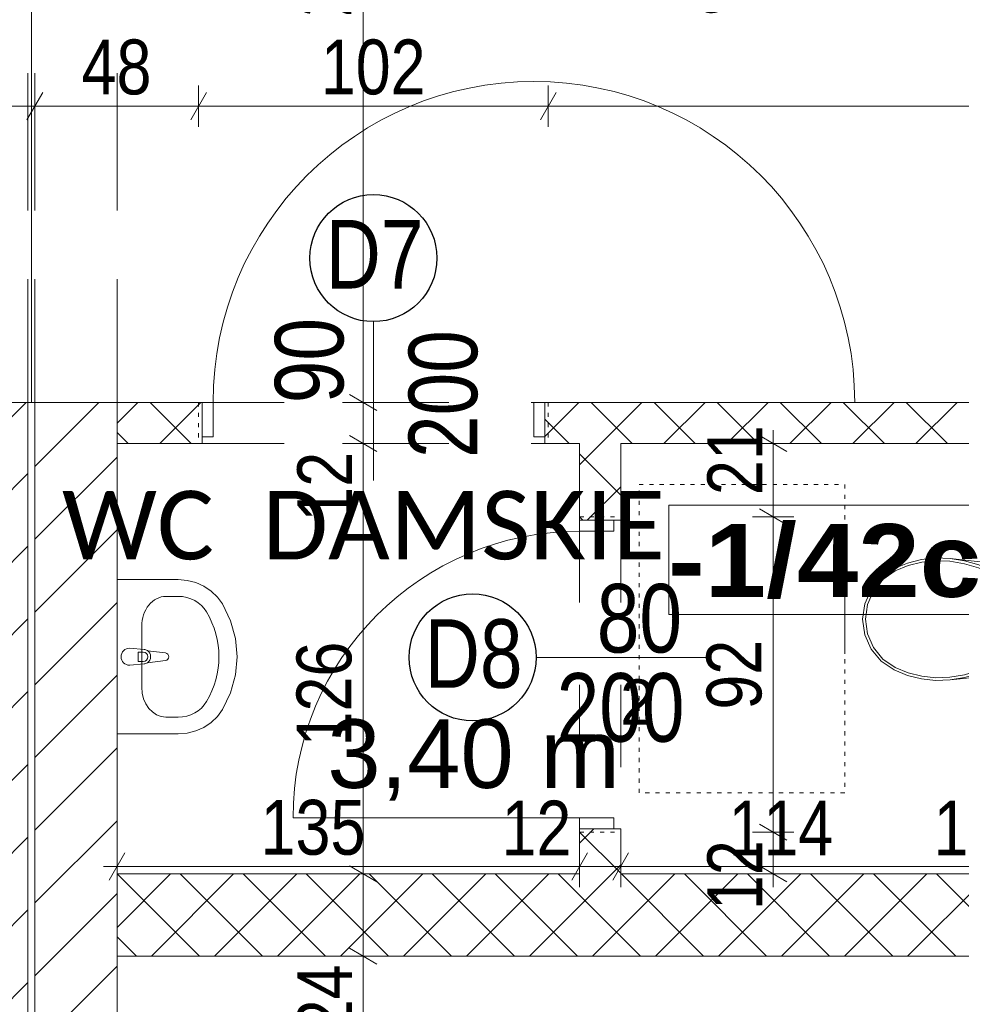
# Model space of a CAD drawing. Header units: centimetres. Extents: x 18292 to 3593338517, y 11794 to 62103.
# Tile 114 of 147: x 1796683924 to 1796684198, y 56245 to 56532. Entities that reach past the tile are written whole.
import ezdxf

# ---------------------------------------------------------------- set-up
doc = ezdxf.new("R2010")
doc.units = ezdxf.units.CM
doc.header["$MEASUREMENT"] = 0
for name, pattern in [('ACAD_ISO02W100', [60, 40, -20]), ('Kreski-Szerokie', [3, 1.2, -1.8]), ('Przerywana', [48, 24, -24])]:
    doc.linetypes.add(name, pattern=pattern)
for name, color, linetype in [('499-Wymiary i opisy', 7, 'Continuous'), ('__PROJEKTOWANE', 7, 'Continuous'), ('MF-NR', 7, 'Continuous'), ('MF_KRESKOWANIE', 7, 'Continuous'), ('MF_NR', 7, 'Continuous'), ('MF_OKNA', 7, 'Continuous'), ('MF_przerywana', 7, 'Continuous'), ('MF_SCIANY_KONSTR', 7, 'Continuous'), ('MF_WIDOK', 7, 'Continuous')]:
    doc.layers.add(name, color=color, linetype=linetype)
doc.styles.add('GENERATED_STYLE_2', font='txt')
doc.styles.add('GENERATED_STYLE_4', font='txt')
doc.styles.add('GENERATED_STYLE_5', font='txt')
doc.styles.add('GENERATED_STYLE_7', font='txt')
doc.dimstyles.new('GENERATED_STYLE__1', dxfattribs={"dimtxt": 16, "dimasz": 6.08, "dimexe": 0.18, "dimexo": 0.0625, "dimgap": 0.09, "dimtad": 1, "dimtih": 1, "dimtoh": 1, "dimdec": 0, "dimzin": 0, "dimdsep": 46, "dimtxsty": 'GENERATED_STYLE_4', "dimblk": 'ARROWHEAD_2', "dimblk1": 'ARROWHEAD_2', "dimblk2": 'ARROWHEAD_2', "dimcen": 0.09, "dimse1": 1, "dimse2": 1, "dimclrd": 7, "dimclre": 7, "dimclrt": 7, "dimadec": 0, "dimazin": 0, "dimtfac": 1, "dimtdec": 4, "dimtmove": 0, "dimatfit": 3, "dimfxl": 0, "dimtolj": 1, "dimtzin": 0, "dimarcsym": 0})
doc.dimstyles.new('GENERATED_STYLE__3', dxfattribs={"dimtxt": 16, "dimasz": 6.08, "dimexe": 0.18, "dimexo": 0.0625, "dimgap": 0.09, "dimtad": 1, "dimdec": 0, "dimzin": 0, "dimdsep": 46, "dimtxsty": 'GENERATED_STYLE_4', "dimblk": 'ARROWHEAD_2', "dimblk1": 'ARROWHEAD_2', "dimblk2": 'ARROWHEAD_2', "dimcen": 0.09, "dimse1": 1, "dimse2": 1, "dimclrd": 7, "dimclre": 7, "dimclrt": 7, "dimadec": 0, "dimazin": 0, "dimtfac": 1, "dimtdec": 4, "dimtmove": 2, "dimatfit": 3, "dimfxl": 0, "dimtolj": 1, "dimtzin": 0, "dimarcsym": 0})
doc.dimstyles.new('GENERATED_STYLE__4', dxfattribs={"dimtxt": 16, "dimasz": 6.08, "dimexe": 0.18, "dimexo": 0.0625, "dimgap": 0.09, "dimtad": 1, "dimdec": 0, "dimzin": 0, "dimdsep": 46, "dimtxsty": 'GENERATED_STYLE_4', "dimblk": 'ARROWHEAD_2', "dimblk1": 'ARROWHEAD_2', "dimblk2": 'ARROWHEAD_2', "dimcen": 0.09, "dimse1": 1, "dimse2": 1, "dimclrd": 7, "dimclre": 7, "dimclrt": 7, "dimadec": 0, "dimazin": 0, "dimtfac": 1, "dimtdec": 4, "dimtmove": 0, "dimatfit": 3, "dimfxl": 0, "dimtolj": 1, "dimtzin": 0, "dimarcsym": 0})
pattern_1 = [(45, (1801523908.342, 3898003.605), (-10.606601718, 10.606601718), [])]
pattern_2 = [(45, (1801523908.342, 3898003.605), (-9.192387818, 9.192387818), []), (135, (1801523908.342, 3898003.605), (9.192387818, 9.192387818), [])]

# ---------------------------------------------------------------- blocks, each defined once
blk = doc.blocks.new('Drzwi metalowe 21')
at = {"layer": '__PROJEKTOWANE', "color": 150, "linetype": 'Continuous', "lineweight": 13}
for p, q in [((-50, 0), (-54.3, 0)), ((-50, 0), (-54.3, 0)), ((-50, 0), (-50, -10)), ((-50, 0), (-50, -10)), ((50, 0), (50, -10)), ((50, 0), (50, -10)), ((50, 0), (54.3, 0)), ((50, 0), (54.3, 0)), ((-50, -10), (-50, -12)), ((-50, -10), (-50, -12)), ((50, -10), (50, -12)), ((50, -10), (50, -12)), ((-50, -12), (-54.3, -12)), ((-50, -12), (-54.3, -12)), ((50, -12), (54.3, -12)), ((50, -12), (54.3, -12))]:
    blk.add_line(p, q, dxfattribs=at)
at = {"layer": '__PROJEKTOWANE', "color": 7, "linetype": 'Przerywana', "lineweight": 13}
for p, q in [((-50, 0), (50, 0)), ((-50, -12), (50, -12))]:
    blk.add_line(p, q, dxfattribs=at)
at = {"layer": '__PROJEKTOWANE', "color": 7, "linetype": 'Continuous', "lineweight": 15}
for p, q in [((-46.8, 0), (-50, 0)), ((-50, 0), (-50, -10)), ((-46.8, -10), (-46.8, 0)), ((50, 0), (46.8, 0)), ((46.8, 0), (46.8, -10)), ((50, -10), (50, 0)), ((-50, -10), (-46.8, -10)), ((46.8, -10), (50, -10))]:
    blk.add_line(p, q, dxfattribs=at)
at = {"layer": '__PROJEKTOWANE', "color": 7, "linetype": 'Continuous', "lineweight": 13}
blk.add_line((46.8, 0), (140.4, 0), dxfattribs=at)
blk.add_arc((46.8, 0), 93.6, 0, 180, dxfattribs=at)
blk = doc.blocks.new('Drzwi metalowe 21_3')
at = {"layer": '__PROJEKTOWANE', "color": 7, "linetype": 'Continuous', "lineweight": 13}
blk.add_line((41.8, 0), (41.8, 83.6), dxfattribs=at)
at = {"layer": '__PROJEKTOWANE', "color": 150, "linetype": 'Continuous', "lineweight": 13}
for p, q in [((-45, 0), (-49.3, 0)), ((-45, 0), (-49.3, 0)), ((-45, 0), (-45, -10)), ((-45, 0), (-45, -10)), ((45, 0), (45, -10)), ((45, 0), (45, -10)), ((45, 0), (49.3, 0)), ((45, 0), (49.3, 0)), ((-45, -10), (-45, -12)), ((-45, -10), (-45, -12)), ((45, -10), (45, -12)), ((45, -10), (45, -12)), ((-45, -12), (-49.3, -12)), ((-45, -12), (-49.3, -12)), ((45, -12), (49.3, -12)), ((45, -12), (49.3, -12))]:
    blk.add_line(p, q, dxfattribs=at)
at = {"layer": '__PROJEKTOWANE', "color": 7, "linetype": 'Przerywana', "lineweight": 13}
for p, q in [((-45, 0), (45, 0)), ((-45, -12), (45, -12))]:
    blk.add_line(p, q, dxfattribs=at)
at = {"layer": '__PROJEKTOWANE', "color": 7, "linetype": 'Continuous', "lineweight": 15}
for p, q in [((-41.8, 0), (-45, 0)), ((-45, 0), (-45, -10)), ((-41.8, -10), (-41.8, 0)), ((45, 0), (41.8, 0)), ((41.8, 0), (41.8, -10)), ((45, -10), (45, 0)), ((-45, -10), (-41.8, -10)), ((41.8, -10), (45, -10))]:
    blk.add_line(p, q, dxfattribs=at)
at = {"layer": '__PROJEKTOWANE', "color": 7, "linetype": 'Continuous', "lineweight": 13}
blk.add_arc((41.8, 0), 83.6, 90, 180, dxfattribs=at)
blk = doc.blocks.new('WC 1 LT 65')
at = {"layer": '__PROJEKTOWANE', "color": 5, "linetype": 'Continuous', "lineweight": 13}
for p, q in [((-18.68, 64.5), (-20.01, 61.45)), ((18.68, 64.5), (-18.68, 64.5)), ((20.01, 61.45), (18.68, 64.5)), ((-20.01, 61.45), (-20.97, 58.26)), ((20.97, 58.26), (20.01, 61.45)), ((-20.97, 58.26), (-21.55, 54.98)), ((-0.96, 57.55), (-1.15, 57.36)), ((-0.75, 57.7), (-0.96, 57.55)), ((-0.51, 57.81), (-0.75, 57.7)), ((-0.26, 57.88), (-0.51, 57.81)), ((0, 57.9), (-0.26, 57.88)), ((0.26, 57.88), (0, 57.9)), ((0.51, 57.81), (0.26, 57.88)), ((0.75, 57.7), (0.51, 57.81)), ((0.96, 57.55), (0.75, 57.7)), ((1.15, 57.36), (0.96, 57.55)), ((21.55, 54.98), (20.97, 58.26)), ((-21.55, 54.98), (-21.75, 51.65)), ((-1.48, 56.66), (-1.5, 56.4)), ((-1.5, 56.4), (-1.48, 56.14)), ((-1.41, 56.91), (-1.48, 56.66)), ((-1.48, 56.14), (-1.41, 55.89)), ((-1.3, 57.15), (-1.41, 56.91)), ((-1.41, 55.89), (-1.3, 55.65)), ((-1.15, 57.36), (-1.3, 57.15)), ((-1.3, 55.65), (-1.15, 55.44)), ((-1.15, 55.44), (-0.96, 55.25)), ((-0.96, 55.25), (-0.75, 55.1)), ((-0.75, 55.1), (-0.51, 54.99)), ((-0.51, 54.99), (-0.26, 54.92)), ((-0.26, 54.92), (0, 54.9)), ((0, 54.9), (0.26, 54.92)), ((0.26, 54.92), (0.51, 54.99)), ((0.51, 54.99), (0.75, 55.1)), ((0.75, 55.1), (0.96, 55.25)), ((0.96, 55.25), (1.15, 55.44)), ((1.3, 57.15), (1.15, 57.36)), ((1.15, 55.44), (1.3, 55.65)), ((1.41, 56.91), (1.3, 57.15)), ((1.3, 55.65), (1.41, 55.89)), ((1.48, 56.66), (1.41, 56.91)), ((1.41, 55.89), (1.48, 56.14)), ((1.5, 56.4), (1.48, 56.66)), ((1.48, 56.14), (1.5, 56.4)), ((21.75, 51.65), (21.55, 54.98)), ((-21.75, 51.65), (-21.24, 49.4)), ((-21.24, 49.4), (-19.82, 47.58)), ((19.82, 47.58), (21.24, 49.4)), ((21.24, 49.4), (21.75, 51.65)), ((-19.82, 47.58), (-17.76, 46.55)), ((-17.76, 46.55), (-15.45, 46.5)), ((-15.45, 46.5), (-17.7, 25.5)), ((-15.45, 46.5), (-11.62, 47.18)), ((-11.62, 47.18), (-7.76, 47.66)), ((-7.76, 47.66), (-3.89, 47.96)), ((-3.89, 47.96), (0, 48.05)), ((0, 48.05), (3.89, 47.96)), ((3.89, 47.96), (7.76, 47.66)), ((7.76, 47.66), (11.62, 47.18)), ((11.62, 47.18), (15.45, 46.5)), ((15.45, 46.5), (17.76, 46.55)), ((17.7, 25.5), (15.45, 46.5)), ((17.76, 46.55), (19.82, 47.58)), ((-12.07, 41.6), (-14.16, 37.85)), ((-11.12, 41.6), (-13.28, 37.84)), ((12.07, 41.6), (-12.07, 41.6)), ((13.28, 37.84), (11.12, 41.6)), ((14.16, 37.85), (12.07, 41.6)), ((-14.16, 37.85), (-15.81, 33.88)), ((-13.28, 37.84), (-14.98, 33.85)), ((14.98, 33.85), (13.28, 37.84)), ((15.81, 33.88), (14.16, 37.85)), ((-15.81, 33.88), (-17, 29.74)), ((-14.98, 33.85), (-16.19, 29.69)), ((16.19, 29.69), (14.98, 33.85)), ((17, 29.74), (15.81, 33.88)), ((-17, 29.74), (-17.7, 25.5)), ((-16.19, 29.69), (-16.91, 25.42)), ((16.91, 25.42), (16.19, 29.69)), ((17.7, 25.5), (17, 29.74)), ((-17.7, 25.5), (-17.85, 21.3)), ((-16.91, 25.42), (-17.06, 21.33)), ((17.06, 21.33), (16.91, 25.42)), ((17.85, 21.3), (17.7, 25.5)), ((-17.85, 21.3), (-17.41, 17.13)), ((-17.06, 21.33), (-16.62, 17.27)), ((16.62, 17.27), (17.06, 21.33)), ((17.41, 17.13), (17.85, 21.3)), ((-16.62, 17.27), (-15.62, 13.3)), ((15.62, 13.3), (16.62, 17.27)), ((-17.41, 17.13), (-16.38, 13.06)), ((16.38, 13.06), (17.41, 17.13)), ((-16.38, 13.06), (-14.78, 9.17)), ((-15.62, 13.3), (-14.07, 9.52)), ((14.07, 9.52), (15.62, 13.3)), ((14.78, 9.17), (16.38, 13.06)), ((-14.78, 9.17), (-12.21, 5.4)), ((-14.07, 9.52), (-11.62, 5.93)), ((11.62, 5.93), (14.07, 9.52)), ((12.21, 5.4), (14.78, 9.17)), ((-11.62, 5.93), (-8.28, 3.15)), ((8.28, 3.15), (11.62, 5.93)), ((-12.21, 5.4), (-8.7, 2.48)), ((-8.28, 3.15), (-4.3, 1.4)), ((4.3, 1.4), (8.28, 3.15)), ((8.7, 2.48), (12.21, 5.4)), ((-8.7, 2.48), (-4.52, 0.63)), ((-4.52, 0.63), (0, 0)), ((-4.3, 1.4), (0, 0.8)), ((0, 0.8), (4.3, 1.4)), ((0, 0), (4.52, 0.63)), ((4.52, 0.63), (8.7, 2.48))]:
    blk.add_line(p, q, dxfattribs=at)
blk = doc.blocks.new('Umywalka 21')
at = {"layer": '__PROJEKTOWANE', "color": 5, "linetype": 'Continuous', "lineweight": 13}
for p, q in [((-22.5, 0), (-22.5, -17.82)), ((22.5, 0), (-22.5, 0)), ((22.5, -17.82), (22.5, 0)), ((-2.5, -3.68), (-2.1, -7.88)), ((2.1, -7.88), (2.5, -3.68)), ((8.91, -7.18), (-8.91, -7.18)), ((-1.36, -7.66), (-1.36, -6.17)), ((-1.36, -6.17), (1.36, -6.17)), ((1.36, -6.17), (1.36, -7.66)), ((-1.77, -8.83), (-1.11, -14.12)), ((1.11, -14.12), (1.77, -8.83)), ((-17.61, -14.25), (-17.61, -17.82)), ((17.61, -14.25), (17.61, -17.82)), ((-22.5, -17.82), (-22.28, -20.44)), ((22.28, -20.44), (22.5, -17.82)), ((-22.28, -20.44), (-21.64, -22.98)), ((21.64, -22.98), (22.28, -20.44)), ((-21.64, -22.98), (-20.59, -25.35)), ((-20.59, -25.35), (-19.16, -27.49)), ((19.16, -27.49), (20.59, -25.35)), ((20.59, -25.35), (21.64, -22.98)), ((-19.16, -27.49), (-17.41, -29.31)), ((17.41, -29.31), (19.16, -27.49)), ((-17.41, -29.31), (-15.39, -30.77)), ((-15.39, -30.77), (-10.5, -33.1)), ((10.5, -33.1), (15.39, -30.77)), ((15.39, -30.77), (17.41, -29.31)), ((-10.5, -33.1), (-5.32, -34.52)), ((5.32, -34.52), (10.5, -33.1)), ((-5.32, -34.52), (0, -35)), ((0, -35), (5.32, -34.52))]:
    blk.add_line(p, q, dxfattribs=at)
for centre, radius, start, end in [((0, -3.68), 2.5, 0, 180), ((0, -7.69), 2.11, 185.1696, 212.771), ((0, -7.66), 1.36, 180, 0), ((0, -7.69), 2.11, 327.229, 354.8304), ((0, -7.69), 2.11, 212.771, 327.229), ((0, -13.98), 1.12, 187.1389, 352.8611)]:
    blk.add_arc(centre, radius, start, end, dxfattribs=at)
for centre, major_axis, ratio, start_param, end_param in [((-8.9, -14.25), (8.7, 0), 0.81267, 1.570796, 3.141593), ((8.9, -14.25), (8.7, 0), 0.81267, 0, 1.570796), ((-8.91, -17.82), (0, 9.43), 0.92236, 1.570796, 2.644618), ((8.91, -17.82), (0, 9.43), 0.92236, 3.638567, 4.712389), ((0, 0), (0, 29.7), 0.92236, 2.644618, 3.638567)]:
    blk.add_ellipse(centre, major_axis=major_axis, ratio=ratio, start_param=start_param, end_param=end_param, dxfattribs=at)
blk = doc.blocks.new('*D625', base_point=(1801523908.34, 3898003.61))
at = {"layer": '499-Wymiary i opisy', "color": 7, "linetype": 'Continuous', "lineweight": 13}
for p, q in [((1796683952.06, 56181.79), (1796683952.06, 56193.79)), ((1796684210.88, 56181.79), (1796684210.88, 56193.79)), ((1796683954.37, 56191.79), (1796683949.75, 56183.79)), ((1796684213.19, 56191.79), (1796684208.57, 56183.79)), ((1796683948.14, 56187.79), (1796683952.06, 56187.79)), ((1796683952.06, 56187.79), (1796684210.88, 56187.79))]:
    blk.add_line(p, q, dxfattribs=at)
at = {"layer": '499-Wymiary i opisy', "color": 7, "lineweight": 13, "char_height": 16, "attachment_point": 7, "style": 'GENERATED_STYLE_4'}
for s, insert in [('\\A1;{\\pql;\\fArial Narrow|b0|i0|c238|p34;259}', (1796684055.87, 56190.99)), ('\\A1;{\\pql;\\fArial Narrow|b0|i0|c238|p34;24}', (1796684188.08, 56190.99))]:
    blk.add_mtext(s, dxfattribs=dict(at, insert=insert))
blk = doc.blocks.new('ARROWHEAD_2')
at = {"color": 0, "linetype": 'Continuous', "lineweight": 0}
for p, q in [((-0.378, -0.655), (0.378, 0.655)), ((0, 0), (-1, 0))]:
    blk.add_line(p, q, dxfattribs=at)
blk = doc.blocks.new('*D679', base_point=(1801523908.34, 3898003.61))
at = {"layer": '499-Wymiary i opisy', "color": 7, "linetype": 'Continuous', "lineweight": 13}
for p, q in [((1796682100.06, 56500.91), (1796682100.06, 56512.91)), ((1796683928.06, 56500.91), (1796683928.06, 56512.91)), ((1796682102.37, 56510.91), (1796682097.75, 56502.91)), ((1796683930.37, 56510.91), (1796683925.75, 56502.91)), ((1796682100.06, 56506.91), (1796683928.06, 56506.91))]:
    blk.add_line(p, q, dxfattribs=at)
at = {"layer": '499-Wymiary i opisy', "color": 7, "lineweight": 13, "insert": (1796682991.02, 56510.11), "char_height": 16, "attachment_point": 7, "style": 'GENERATED_STYLE_4'}
blk.add_mtext('\\A1;{\\pql;\\fArial Narrow|b0|i0|c238|p34;1\xa0828}', dxfattribs=at)
blk = doc.blocks.new('*D680', base_point=(1801523908.34, 3898003.61))
at = {"layer": '499-Wymiary i opisy', "color": 7, "linetype": 'Continuous', "lineweight": 13}
for p, q in [((1796683928.06, 56500.91), (1796683928.06, 56512.91)), ((1796683975.85, 56500.91), (1796683975.85, 56512.91)), ((1796683930.37, 56510.91), (1796683925.75, 56502.91)), ((1796683978.16, 56510.91), (1796683973.54, 56502.91)), ((1796683928.06, 56506.91), (1796683975.85, 56506.91))]:
    blk.add_line(p, q, dxfattribs=at)
at = {"layer": '499-Wymiary i opisy', "color": 7, "lineweight": 13, "insert": (1796683941.71, 56510.11), "char_height": 16, "attachment_point": 7, "style": 'GENERATED_STYLE_4'}
blk.add_mtext('\\A1;{\\pql;\\fArial Narrow|b0|i0|c238|p34;48}', dxfattribs=at)
blk = doc.blocks.new('*D681', base_point=(1801523908.34, 3898003.61))
at = {"layer": '499-Wymiary i opisy', "color": 7, "linetype": 'Continuous', "lineweight": 13}
for p, q in [((1796683975.85, 56500.91), (1796683975.85, 56512.91)), ((1796684077.85, 56500.91), (1796684077.85, 56512.91)), ((1796683978.16, 56510.91), (1796683973.54, 56502.91)), ((1796684080.16, 56510.91), (1796684075.54, 56502.91)), ((1796683975.85, 56506.91), (1796684077.85, 56506.91))]:
    blk.add_line(p, q, dxfattribs=at)
at = {"layer": '499-Wymiary i opisy', "color": 7, "lineweight": 13, "insert": (1796684011.49, 56510.11), "char_height": 16, "attachment_point": 7, "style": 'GENERATED_STYLE_4'}
blk.add_mtext('\\A1;{\\pql;\\fArial Narrow|b0|i0|c238|p34;102}', dxfattribs=at)
blk = doc.blocks.new('*D682', base_point=(1801523908.34, 3898003.61))
at = {"layer": '499-Wymiary i opisy', "color": 7, "linetype": 'Continuous', "lineweight": 13}
for p, q in [((1796684077.85, 56500.91), (1796684077.85, 56512.91)), ((1796684403, 56500.91), (1796684403, 56512.91)), ((1796684080.16, 56510.91), (1796684075.54, 56502.91)), ((1796684405.3, 56510.91), (1796684400.69, 56502.91)), ((1796684077.85, 56506.91), (1796684403, 56506.91))]:
    blk.add_line(p, q, dxfattribs=at)
at = {"layer": '499-Wymiary i opisy', "color": 7, "lineweight": 13, "insert": (1796684225.06, 56510.11), "char_height": 16, "attachment_point": 7, "style": 'GENERATED_STYLE_4'}
blk.add_mtext('\\A1;{\\pql;\\fArial Narrow|b0|i0|c238|p34;325}', dxfattribs=at)
blk = doc.blocks.new('*D717', base_point=(1801523908.34, 3898003.61))
at = {"layer": '499-Wymiary i opisy', "color": 7, "linetype": 'Continuous', "lineweight": 13}
for p, q in [((1796684139.46, 56297.44), (1796684147.46, 56292.82)), ((1796684149.46, 56295.13), (1796684137.46, 56295.13)), ((1796684143.46, 56282.99), (1796684143.46, 56295.13)), ((1796684139.46, 56285.3), (1796684147.46, 56280.68)), ((1796684149.46, 56282.99), (1796684137.46, 56282.99)), ((1796684143.46, 56279.08), (1796684143.46, 56282.99))]:
    blk.add_line(p, q, dxfattribs=at)
at = {"layer": '499-Wymiary i opisy', "color": 7, "lineweight": 13, "insert": (1796684140.26, 56272.41), "char_height": 16, "attachment_point": 7, "rotation": 90, "style": 'GENERATED_STYLE_4'}
blk.add_mtext('\\A1;{\\pql;\\fArial Narrow|b0|i0|c238|p34;12}', dxfattribs=at)
blk = doc.blocks.new('*D718', base_point=(1801523908.34, 3898003.61))
at = {"layer": '499-Wymiary i opisy', "color": 7, "linetype": 'Continuous', "lineweight": 13}
for p, q in [((1796684139.46, 56389.44), (1796684147.46, 56384.82)), ((1796684149.46, 56387.13), (1796684137.46, 56387.13)), ((1796684143.46, 56295.13), (1796684143.46, 56387.13)), ((1796684139.46, 56297.44), (1796684147.46, 56292.82)), ((1796684149.46, 56295.13), (1796684137.46, 56295.13))]:
    blk.add_line(p, q, dxfattribs=at)
at = {"layer": '499-Wymiary i opisy', "color": 7, "lineweight": 13, "insert": (1796684140.26, 56330.89), "char_height": 16, "attachment_point": 7, "rotation": 90, "style": 'GENERATED_STYLE_4'}
blk.add_mtext('\\A1;{\\pql;\\fArial Narrow|b0|i0|c238|p34;92}', dxfattribs=at)
blk = doc.blocks.new('*D719', base_point=(1801523908.34, 3898003.61))
at = {"layer": '499-Wymiary i opisy', "color": 7, "linetype": 'Continuous', "lineweight": 13}
for p, q in [((1796684147.46, 56406.18), (1796684139.46, 56410.8)), ((1796684143.46, 56408.49), (1796684143.46, 56412.41)), ((1796684149.46, 56408.49), (1796684137.46, 56408.49)), ((1796684143.46, 56387.13), (1796684143.46, 56408.49)), ((1796684139.46, 56389.44), (1796684147.46, 56384.82)), ((1796684149.46, 56387.13), (1796684137.46, 56387.13))]:
    blk.add_line(p, q, dxfattribs=at)
at = {"layer": '499-Wymiary i opisy', "color": 7, "lineweight": 13, "insert": (1796684140.26, 56393.48), "char_height": 16, "attachment_point": 7, "rotation": 90, "style": 'GENERATED_STYLE_4'}
blk.add_mtext('\\A1;{\\pql;\\fArial Narrow|b0|i0|c238|p34;21}', dxfattribs=at)
blk = doc.blocks.new('*D724', base_point=(1801523908.34, 3898003.61))
at = {"layer": '499-Wymiary i opisy', "color": 7, "linetype": 'Continuous', "lineweight": 13}
for p, q in [((1796683952.06, 56279.15), (1796683952.06, 56291.15)), ((1796684086.99, 56279.15), (1796684086.99, 56291.15)), ((1796683954.37, 56289.15), (1796683949.75, 56281.15)), ((1796684089.3, 56289.15), (1796684084.68, 56281.15)), ((1796683948.14, 56285.15), (1796683952.06, 56285.15)), ((1796683952.06, 56285.15), (1796684086.99, 56285.15))]:
    blk.add_line(p, q, dxfattribs=at)
at = {"layer": '499-Wymiary i opisy', "color": 7, "lineweight": 13, "char_height": 16, "attachment_point": 7, "style": 'GENERATED_STYLE_4'}
for s, insert in [('\\A1;{\\pql;\\fArial Narrow|b0|i0|c238|p34;135}', (1796683993.92, 56288.35)), ('\\A1;{\\pql;\\fArial Narrow|b0|i0|c238|p34;12}', (1796684064.2, 56288.35))]:
    blk.add_mtext(s, dxfattribs=dict(at, insert=insert))
blk = doc.blocks.new('*D725', base_point=(1801523908.34, 3898003.61))
at = {"layer": '499-Wymiary i opisy', "color": 7, "linetype": 'Continuous', "lineweight": 13}
for p, q in [((1796684086.99, 56279.15), (1796684086.99, 56291.15)), ((1796684098.99, 56279.15), (1796684098.99, 56291.15)), ((1796684089.3, 56289.15), (1796684084.68, 56281.15)), ((1796684101.3, 56289.15), (1796684096.68, 56281.15)), ((1796684086.99, 56285.15), (1796684098.99, 56285.15))]:
    blk.add_line(p, q, dxfattribs=at)
blk = doc.blocks.new('*D726', base_point=(1801523908.34, 3898003.61))
at = {"layer": '499-Wymiary i opisy', "color": 7, "linetype": 'Continuous', "lineweight": 13}
for p, q in [((1796684098.99, 56279.15), (1796684098.99, 56291.15)), ((1796684213.06, 56279.15), (1796684213.06, 56291.15)), ((1796684101.3, 56289.15), (1796684096.68, 56281.15)), ((1796684215.37, 56289.15), (1796684210.75, 56281.15)), ((1796684098.99, 56285.15), (1796684213.06, 56285.15))]:
    blk.add_line(p, q, dxfattribs=at)
at = {"layer": '499-Wymiary i opisy', "color": 7, "lineweight": 13, "char_height": 16, "attachment_point": 7, "style": 'GENERATED_STYLE_4'}
for s, insert in [('\\A1;{\\pql;\\fArial Narrow|b0|i0|c238|p34;114}', (1796684130.42, 56288.35)), ('\\A1;{\\pql;\\fArial Narrow|b0|i0|c238|p34;12}', (1796684190.26, 56288.35))]:
    blk.add_mtext(s, dxfattribs=dict(at, insert=insert))
blk = doc.blocks.new('*D804', base_point=(1801523908.34, 3898003.61))
at = {"layer": '499-Wymiary i opisy', "color": 7, "linetype": 'Continuous', "lineweight": 13}
for p, q in [((1796684019.84, 56261.3), (1796684027.84, 56256.68)), ((1796684029.84, 56258.99), (1796684017.84, 56258.99)), ((1796684023.84, 55820.49), (1796684023.84, 56258.99)), ((1796684019.84, 55822.8), (1796684027.84, 55818.18)), ((1796684029.84, 55820.49), (1796684017.84, 55820.49))]:
    blk.add_line(p, q, dxfattribs=at)
at = {"layer": '499-Wymiary i opisy', "color": 7, "lineweight": 13, "char_height": 16, "attachment_point": 7, "rotation": 90, "style": 'GENERATED_STYLE_4'}
for s, insert in [('\\A1;{\\pql;\\fArial Narrow|b0|i0|c238|p34;24}', (1796684020.64, 56236.2)), ('\\A1;{\\pql;\\fArial Narrow|b0|i0|c238|p34;438}', (1796684020.64, 56014.14))]:
    blk.add_mtext(s, dxfattribs=dict(at, insert=insert))
blk = doc.blocks.new('*D805', base_point=(1801523908.34, 3898003.61))
at = {"layer": '499-Wymiary i opisy', "color": 7, "linetype": 'Continuous', "lineweight": 13}
for p, q in [((1796684019.84, 56285.3), (1796684027.84, 56280.68)), ((1796684029.84, 56282.99), (1796684017.84, 56282.99)), ((1796684023.84, 56258.99), (1796684023.84, 56282.99)), ((1796684019.84, 56261.3), (1796684027.84, 56256.68)), ((1796684029.84, 56258.99), (1796684017.84, 56258.99))]:
    blk.add_line(p, q, dxfattribs=at)
blk = doc.blocks.new('*D806', base_point=(1801523908.34, 3898003.61))
at = {"layer": '499-Wymiary i opisy', "color": 7, "linetype": 'Continuous', "lineweight": 13}
for p, q in [((1796684019.84, 56410.8), (1796684027.84, 56406.18)), ((1796684029.84, 56408.49), (1796684017.84, 56408.49)), ((1796684023.84, 56282.99), (1796684023.84, 56408.49)), ((1796684019.84, 56285.3), (1796684027.84, 56280.68)), ((1796684029.84, 56282.99), (1796684017.84, 56282.99))]:
    blk.add_line(p, q, dxfattribs=at)
at = {"layer": '499-Wymiary i opisy', "color": 7, "lineweight": 13, "char_height": 16, "attachment_point": 7, "rotation": 90, "style": 'GENERATED_STYLE_4'}
for s, insert in [('\\A1;{\\pql;\\fArial Narrow|b0|i0|c238|p34;12}', (1796684020.64, 56385.7)), ('\\A1;{\\pql;\\fArial Narrow|b0|i0|c238|p34;126}', (1796684020.64, 56320.14))]:
    blk.add_mtext(s, dxfattribs=dict(at, insert=insert))
blk = doc.blocks.new('*D807', base_point=(1801523908.34, 3898003.61))
at = {"layer": '499-Wymiary i opisy', "color": 7, "linetype": 'Continuous', "lineweight": 13}
for p, q in [((1796684019.84, 56422.8), (1796684027.84, 56418.18)), ((1796684029.84, 56420.49), (1796684017.84, 56420.49)), ((1796684023.84, 56408.49), (1796684023.84, 56420.49)), ((1796684019.84, 56410.8), (1796684027.84, 56406.18)), ((1796684029.84, 56408.49), (1796684017.84, 56408.49))]:
    blk.add_line(p, q, dxfattribs=at)
blk = doc.blocks.new('*D808', base_point=(1801523908.34, 3898003.61))
at = {"layer": '499-Wymiary i opisy', "color": 7, "linetype": 'Continuous', "lineweight": 13}
for p, q in [((1796684019.84, 56698.8), (1796684027.84, 56694.18)), ((1796684029.84, 56696.49), (1796684017.84, 56696.49)), ((1796684023.84, 56420.49), (1796684023.84, 56696.49)), ((1796684019.84, 56422.8), (1796684027.84, 56418.18)), ((1796684029.84, 56420.49), (1796684017.84, 56420.49))]:
    blk.add_line(p, q, dxfattribs=at)
at = {"layer": '499-Wymiary i opisy', "color": 7, "lineweight": 13, "char_height": 16, "attachment_point": 7, "rotation": 90, "style": 'GENERATED_STYLE_4'}
for s, insert in [('\\A1;{\\pql;\\fArial Narrow|b0|i0|c238|p34;24}', (1796684020.64, 56673.7)), ('\\A1;{\\pql;\\fArial Narrow|b0|i0|c238|p34;276}', (1796684020.64, 56532.89))]:
    blk.add_mtext(s, dxfattribs=dict(at, insert=insert))

msp = doc.modelspace()

# ---------------------------------------------------------------- hatches: boundary and pattern name
at = {"layer": '__PROJEKTOWANE', "linetype": 'Continuous', "lineweight": 0, "true_color": 0x000000}
h = msp.add_hatch(dxfattribs=at)
h.set_pattern_fill('Concrete_Block_000c', color=18, style=0, pattern_type=2)
h.set_pattern_definition(pattern_2)
h.paths.add_polyline_path([(1796683952.06, 56408.49), (1796683976.85, 56408.49), (1796683976.85, 56420.49), (1796683952.06, 56420.49)])
h = msp.add_hatch(dxfattribs=at)
h.set_pattern_fill('Concrete_Block_000c', color=18, style=0, pattern_type=2)
h.set_pattern_definition(pattern_2)
h.paths.add_polyline_path([(1796684076.85, 56420.49), (1796684076.85, 56408.49), (1796684404, 56408.49), (1796684404, 56420.49)])
h = msp.add_hatch(dxfattribs=at)
h.set_pattern_fill('Concrete_Block_000c', color=18, style=0, pattern_type=2)
h.set_pattern_definition(pattern_2)
h.paths.add_polyline_path([(1796684086.99, 56386.13), (1796684098.99, 56386.13), (1796684098.99, 56408.49), (1796684086.99, 56408.49)])
h = msp.add_hatch(dxfattribs=at)
h.set_pattern_fill('Concrete_Block_000c', color=18, style=0, pattern_type=2)
h.set_pattern_definition(pattern_2)
h.paths.add_polyline_path([(1796684086.99, 56282.99), (1796684098.99, 56282.99), (1796684098.99, 56296.13), (1796684086.99, 56296.13)])
h = msp.add_hatch(dxfattribs=at)
h.set_pattern_fill('Concrete_Block_000c', color=18, style=0, pattern_type=2)
h.set_pattern_definition(pattern_2)
h.paths.add_polyline_path([(1796683952.06, 56258.99), (1796684528.06, 56258.99), (1796684528.06, 56282.99), (1796683952.06, 56282.99)])
at = {"layer": 'MF_KRESKOWANIE', "linetype": 'Continuous', "lineweight": 13}
h = msp.add_hatch(dxfattribs=at)
h.set_pattern_fill('bloczki_ceramiczne_000c', color=250, style=0, pattern_type=2)
h.set_pattern_definition(pattern_1)
h.paths.add_polyline_path([(1796683866.06, 55782.49), (1796683926.06, 55782.49), (1796683926.06, 55796.49), (1796683926.06, 55820.49), (1796683926.06, 56420.49), (1796683890.06, 56420.49), (1796683890.06, 56396.49), (1796683902.06, 56396.49), (1796683902.06, 55820.49), (1796683866.06, 55820.49)])
h = msp.add_hatch(dxfattribs=at)
h.set_pattern_fill('bloczki_ceramiczne_000c', color=250, style=0, pattern_type=2)
h.set_pattern_definition(pattern_1)
h.paths.add_polyline_path([(1796683928.06, 55782.49), (1796683952.06, 55820.49), (1796683952.06, 56099.49), (1796683952.06, 56123.49), (1796683952.06, 56420.49), (1796683928.06, 56420.49)])

# ---------------------------------------------------------------- linework, layer by layer
at = {"layer": '__PROJEKTOWANE', "color": 150, "linetype": 'Continuous', "lineweight": 13}
for p, q in [((1796683976.85, 56420.49), (1796683972.55, 56420.49)), ((1796683976.85, 56420.49), (1796683976.85, 56410.49)), ((1796684076.85, 56420.49), (1796684081.15, 56420.49)), ((1796684076.85, 56420.49), (1796684076.85, 56410.49)), ((1796683976.85, 56410.49), (1796683976.85, 56408.49)), ((1796684076.85, 56410.49), (1796684076.85, 56408.49)), ((1796683976.85, 56408.49), (1796683972.55, 56408.49)), ((1796684076.85, 56408.49), (1796684081.15, 56408.49)), ((1796684086.99, 56386.13), (1796684086.99, 56390.43)), ((1796684098.99, 56386.13), (1796684098.99, 56390.43)), ((1796684086.99, 56386.13), (1796684096.99, 56386.13)), ((1796684096.99, 56386.13), (1796684098.99, 56386.13)), ((1796684086.99, 56296.13), (1796684086.99, 56291.83)), ((1796684086.99, 56296.13), (1796684096.99, 56296.13)), ((1796684096.99, 56296.13), (1796684098.99, 56296.13)), ((1796684098.99, 56296.13), (1796684098.99, 56291.83))]:
    msp.add_line(p, q, dxfattribs=at)
at = {"layer": '__PROJEKTOWANE', "color": 150, "linetype": 'Continuous', "lineweight": 13, "flags": 128}
for points in [[(1796683976.85, 56420.49), (1796683952.06, 56420.49)], [(1796683952.06, 56420.49), (1796683952.06, 56408.49)], [(1796684404, 56420.49), (1796684076.85, 56420.49)], [(1796683952.06, 56408.49), (1796683976.85, 56408.49)], [(1796684076.85, 56408.49), (1796684086.99, 56408.49)], [(1796684086.99, 56408.49), (1796684086.99, 56386.13)], [(1796684098.99, 56408.49), (1796684234.06, 56408.49)], [(1796684098.99, 56386.13), (1796684098.99, 56408.49)], [(1796684086.99, 56296.13), (1796684086.99, 56282.99)], [(1796684098.99, 56282.99), (1796684098.99, 56296.13)], [(1796684086.99, 56282.99), (1796683952.06, 56282.99)], [(1796683952.06, 56282.99), (1796683952.06, 56258.99)], [(1796684213.06, 56282.99), (1796684098.99, 56282.99)], [(1796683952.06, 56258.99), (1796684210.88, 56258.99)]]:
    msp.add_lwpolyline(points, dxfattribs=at)
at = {"layer": '__PROJEKTOWANE', "color": 7, "linetype": 'Kreski-Szerokie', "lineweight": 13, "flags": 128}
for points in [[(1796683975.85, 56420.49), (1796683975.85, 56408.49)], [(1796684077.85, 56420.49), (1796684077.85, 56408.49)], [(1796684086.99, 56387.13), (1796684098.99, 56387.13)], [(1796684086.99, 56295.13), (1796684098.99, 56295.13)]]:
    msp.add_lwpolyline(points, dxfattribs=at)
msp.add_lwpolyline([(1796684104.35, 56306.59), (1796684104.35, 56396.59), (1796684164.35, 56396.59), (1796684164.35, 56306.59)], close=True, dxfattribs=at)
at = {"layer": '__PROJEKTOWANE', "color": 7, "linetype": 'Continuous', "lineweight": 25}
for centre in [(1796684026.85, 56462.58), (1796684055.76, 56346.13)]:
    msp.add_circle(centre, 18.52, dxfattribs=at)
at = {"layer": 'MF-NR', "color": 7, "linetype": 'Continuous', "lineweight": 13}
msp.add_line((1796684164.35, 56379.05), (1796684164.35, 56347.16), dxfattribs=at)
at = {"layer": 'MF_OKNA', "color": 7, "linetype": 'Continuous', "lineweight": 13}
for p, q in [((1796684026.85, 56397.71), (1796684026.85, 56444.06)), ((1796684074.27, 56346.13), (1796684124.52, 56346.13))]:
    msp.add_line(p, q, dxfattribs=at)
at = {"layer": 'MF_przerywana', "color": 7, "linetype": 'ACAD_ISO02W100', "lineweight": 13}
for p, q in [((1796683926.06, 56696.49), (1796683926.06, 56420.49)), ((1796683928.06, 56696.49), (1796683928.06, 56420.49)), ((1796683952.06, 56696.49), (1796683952.06, 56420.49))]:
    msp.add_line(p, q, dxfattribs=at)
at = {"layer": 'MF_SCIANY_KONSTR', "color": 7, "linetype": 'Continuous', "lineweight": 13}
for p, q in [((1796683927.06, 56696.49), (1796683927.06, 56420.49)), ((1796683890.06, 56420.49), (1796683926.06, 56420.49)), ((1796683952.06, 56420.49), (1796683890.06, 56420.49)), ((1796683926.06, 56420.49), (1796683926.06, 55782.49)), ((1796683926.06, 56420.49), (1796683926.06, 55820.49)), ((1796683926.06, 56420.49), (1796683928.06, 56420.49)), ((1796683928.06, 56420.49), (1796683928.06, 55782.49)), ((1796683952.06, 56420.49), (1796683928.06, 56420.49)), ((1796683928.06, 56420.49), (1796683928.06, 55796.49)), ((1796683928.06, 56420.49), (1796683928.06, 55782.49)), ((1796683952.06, 56420.49), (1796683952.06, 56123.49))]:
    msp.add_line(p, q, dxfattribs=at)
at = {"layer": 'MF_WIDOK', "color": 5, "linetype": 'Continuous', "lineweight": 15, "flags": 128}
msp.add_lwpolyline([(1796684113, 56390.54), (1796684211.34, 56390.54), (1796684211.34, 56358.65), (1796684113, 56358.65)], close=True, dxfattribs=at)

# ---------------------------------------------------------------- block references
at = {"layer": '__PROJEKTOWANE', "color": 5, "linetype": 'Continuous', "lineweight": 13, "zscale": 100}
msp.add_blockref('Drzwi metalowe 21', (1796684026.85, 56420.49), dxfattribs=at)
at = {"layer": '__PROJEKTOWANE', "color": 5, "linetype": 'Continuous', "lineweight": 13, "xscale": -1, "zscale": 100, "rotation": 90}
for name, p in [('Drzwi metalowe 21_3', (1796684086.99, 56341.13)), ('Umywalka 21', (1796683952.06, 56346.32))]:
    msp.add_blockref(name, p, dxfattribs=at)
at = {"layer": '__PROJEKTOWANE', "color": 5, "linetype": 'Continuous', "lineweight": 13, "zscale": 100, "rotation": 270}
msp.add_blockref('WC 1 LT 65', (1796684169.56, 56357.27), dxfattribs=at)

# ---------------------------------------------------------------- texts
at = {"layer": '__PROJEKTOWANE', "color": 150, "linetype": 'Continuous', "lineweight": 13, "insert": (1796684028.12, 56534.01), "char_height": 20, "attachment_point": 7, "line_spacing_factor": 0.931279, "style": 'GENERATED_STYLE_7'}
msp.add_mtext('\\A1;{\\pql;\\fCalibri Light|b0|i0|c238|p34;hydrant wg projektu \\P\\pql;\\fCalibri Light|b0|i0|c238|p34;instalacji sanitarnych}', dxfattribs=at)
at = {"layer": '__PROJEKTOWANE', "color": 150, "linetype": 'Continuous', "lineweight": 13, "insert": (1796683935.98, 56374.48), "char_height": 20, "attachment_point": 7, "style": 'GENERATED_STYLE_7'}
msp.add_mtext('\\A1;{\\pql;\\fCalibri Light|b0|i0|c238|p34;WC  DAMSKIE}', dxfattribs=at)
at = {"layer": '__PROJEKTOWANE', "color": 150, "lineweight": 13, "insert": (1796684013.39, 56304.33), "char_height": 20, "attachment_point": 7, "style": 'GENERATED_STYLE_2'}
msp.add_mtext('{\\fArial|b0|i0|c238|p38;3,40 m{\\H0.66x;\\S2^  ;}}', dxfattribs=at)
at = {"layer": 'MF_NR', "color": 7, "linetype": 'Continuous', "lineweight": 13, "insert": (1796684112.7, 56363.15), "char_height": 21.2625, "attachment_point": 7, "style": 'GENERATED_STYLE_5'}
msp.add_mtext('\\A1;{\\pql;\\fArial Black|b0|i0|c238|p38;-1/42c}', dxfattribs=at)
at = {"layer": 'MF_OKNA', "color": 7, "linetype": 'Continuous', "lineweight": 13, "char_height": 20, "attachment_point": 4, "style": 'GENERATED_STYLE_2'}
for s, insert in [('\\A1;{\\W0.800000x;\\pql;\\fArial|b0|i0|c238|p38;D7}', (1796684012.88, 56463.72)), ('\\A1;{\\W0.800000x;\\pql;\\fArial|b0|i0|c238|p38;80}', (1796684092.01, 56357.41)), ('\\A1;{\\W0.800000x;\\pql;\\fArial|b0|i0|c238|p38;D8}', (1796684041.78, 56347.11)), ('\\A1;{\\W0.800000x;\\pql;\\fArial|b0|i0|c238|p38;200}', (1796684080.3, 56331.4))]:
    msp.add_mtext(s, dxfattribs=dict(at, insert=insert))
at = {"layer": 'MF_OKNA', "color": 7, "linetype": 'Continuous', "lineweight": 13, "char_height": 20, "attachment_point": 4, "rotation": 90, "style": 'GENERATED_STYLE_2'}
for s, insert in [('\\A1;{\\W0.800000x;\\pql;\\fArial|b0|i0|c238|p38;90}', (1796684008.24, 56420.26)), ('\\A1;{\\W0.800000x;\\pql;\\fArial|b0|i0|c238|p38;200}', (1796684047.27, 56404.28))]:
    msp.add_mtext(s, dxfattribs=dict(at, insert=insert))

# ---------------------------------------------------------------- dimensions: what is measured, and where the dimension line sits
at = {"layer": '499-Wymiary i opisy', "color": 7, "linetype": 'Continuous', "lineweight": 13}
for base, p1, p2, dimstyle, picture, middle in [((1796684023.84, 56696.49), (1796683952.06, 56420.49), (1796683952.06, 56696.49), 'GENERATED_STYLE__4', '*D808', (1796684012.64, 56551.19)), ((1796684023.84, 56420.49), (1796683952.06, 56408.49), (1796683952.06, 56420.49), 'GENERATED_STYLE__4', '*D807', (1796684012.64, 56397.9)), ((1796684143.46, 56408.49), (1796684098.99, 56387.13), (1796684098.99, 56408.49), 'GENERATED_STYLE__3', '*D719', (1796684132.26, 56405.68)), ((1796684023.83654404, 56408.49378463), (1796683952.05622411, 56282.99378463), (1796683952.05622411, 56408.49378463), 'GENERATED_STYLE__4', '*D806', (1796684012.63654399, 56338.44010484)), ((1796684143.46, 56387.13), (1796684098.99, 56295.13), (1796684098.99, 56387.13), 'GENERATED_STYLE__4', '*D718', (1796684132.26, 56343.09)), ((1796684143.46, 56295.13), (1796684098.99, 56282.99), (1796684098.99, 56295.13), 'GENERATED_STYLE__3', '*D717', (1796684132.26, 56284.6)), ((1796684023.84, 56282.99), (1796683952.06, 56258.99), (1796683952.06, 56282.99), 'GENERATED_STYLE__4', '*D805', (1796684012.64, 56248.4)), ((1796684023.83654404, 56258.99378463), (1796683952.05622411, 55820.49378469), (1796683952.05622411, 56258.99378463), 'GENERATED_STYLE__4', '*D804', (1796684012.63654399, 56032.44010487))]:
    dim = msp.add_linear_dim(base=base, p1=p1, p2=p2, angle=90, dimstyle=dimstyle, dxfattribs=at)
    dim.commit()
    dim.dimension.update_dxf_attribs({"geometry": picture, "text_midpoint": middle, "dimtype": 160, "text_rotation": 90})
for base, p1, p2, picture, middle in [((1796683928.06, 56506.91), (1796682100.06, 56420.49), (1796683928.06, 56501.16), '*D679', (1796683018.5, 56518.11)), ((1796683975.85, 56506.91), (1796683928.06, 56501.16), (1796683975.85, 56420.49), '*D680', (1796683953.91, 56518.11)), ((1796684077.85, 56506.91), (1796683975.85, 56420.49), (1796684077.85, 56420.49), '*D681', (1796684029.79, 56518.11)), ((1796684403, 56506.91), (1796684077.85, 56420.49), (1796684403, 56420.49), '*D682', (1796684243.36, 56518.11)), ((1796684086.99, 56285.15), (1796683952.06, 56282.99), (1796684086.99, 56282.99), '*D724', (1796684012.22, 56296.35)), ((1796684213.06, 56285.15), (1796684098.99, 56282.99), (1796684213.06, 56282.99), '*D726', (1796684148.72, 56296.35)), ((1796684098.99, 56285.15), (1796684086.99, 56282.99), (1796684098.99, 56282.99), '*D725', (1796684076.39, 56296.35)), ((1796684210.88, 56187.79), (1796683952.06, 56123.49), (1796684210.88, 56258.99), '*D625', (1796684074.16, 56198.99))]:
    dim = msp.add_linear_dim(base=base, p1=p1, p2=p2, dimstyle='GENERATED_STYLE__1', dxfattribs=at)
    dim.commit()
    dim.dimension.update_dxf_attribs({"geometry": picture, "text_midpoint": middle, "dimtype": 160})

doc.saveas('drawing.dxf')
